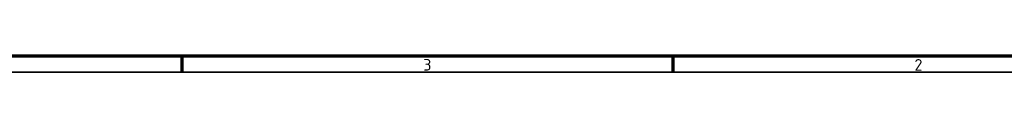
# Model space of a CAD drawing. Header units: millimetres. Extents: x 25 to 5920, y 25 to 4183.
# Tile 5 of 11: x 3470 to 4960, y 25 to 50. Entities that reach past the tile are written whole.
import ezdxf

# ---------------------------------------------------------------- set-up
doc = ezdxf.new("R2010")
doc.units = ezdxf.units.MM
doc.header["$LTSCALE"] = 5
doc.layers.get('0').update_dxf_attribs({"lineweight": 25})
doc.layers.add('Rahmen (ISO)', color=7, linetype='Continuous', lineweight=70)
doc.layers.add('Symbol (ISO)', color=7, linetype='Continuous', lineweight=25)
doc.styles.add('Notiztext (DIN)', font='isocpeur.ttf')

# ---------------------------------------------------------------- blocks, each defined once
blk = doc.blocks.new('Ränder Hagen+Goebel Rahmen')
at = {"layer": 'Rahmen (ISO)'}
for p, q in [((10, 10), (1179, 10)), ((743.13, 10), (743.13, 5)), ((891.75, 10), (891.75, 5))]:
    blk.add_line(p, q, dxfattribs=at)
at = {"layer": 'Rahmen (ISO)', "linetype": 'Continuous', "lineweight": 35}
blk.add_line((5, 5), (1184, 5), dxfattribs=at)
at = {"layer": 'Symbol (ISO)', "char_height": 3.5, "attachment_point": 2, "style": 'Notiztext (DIN)'}
for s, insert in [('3', (817.44, 9)), ('2', (966.06, 9))]:
    blk.add_mtext(s, dxfattribs=dict(at, insert=insert))

msp = doc.modelspace()

# ---------------------------------------------------------------- block references
at = {"xscale": 5, "yscale": 5, "zscale": 5}
msp.add_blockref('Ränder Hagen+Goebel Rahmen', (0, 0), dxfattribs=at)

doc.saveas('drawing.dxf')
